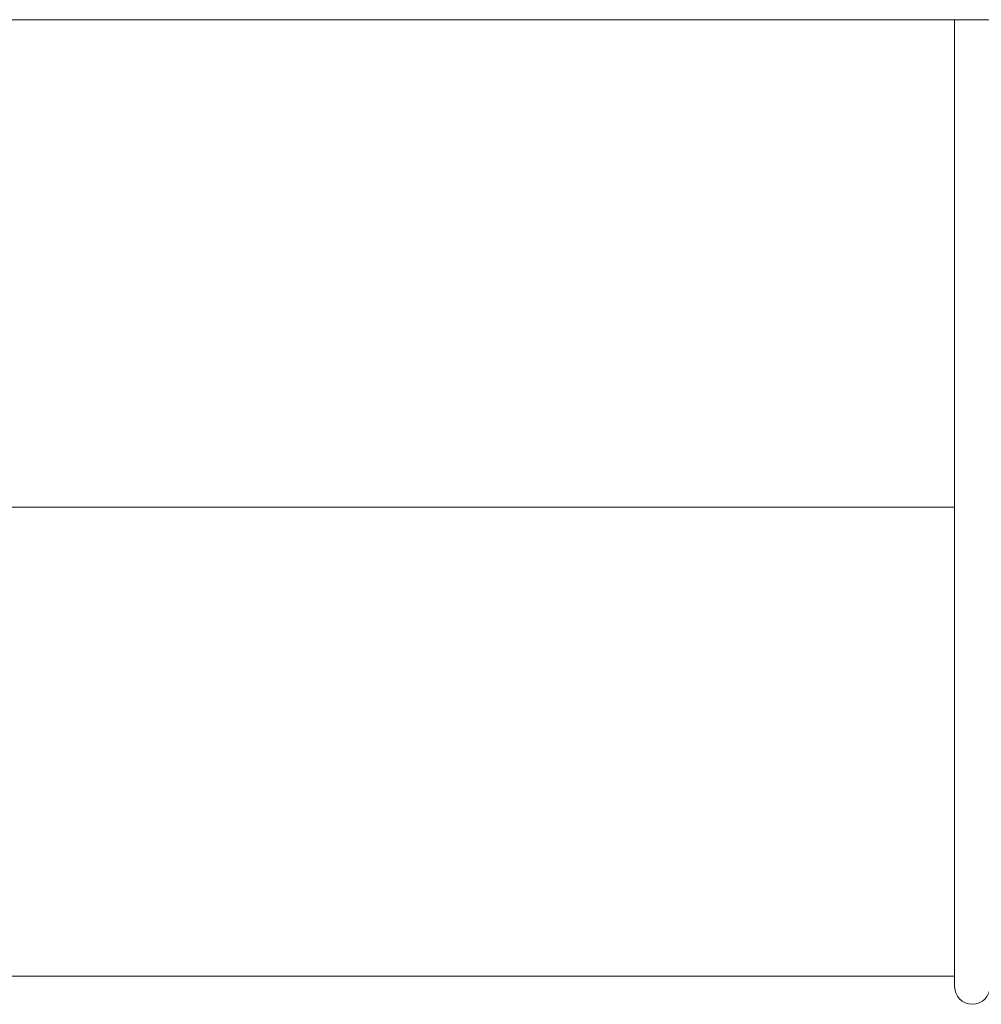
# Model space of a CAD drawing. Header units: millimetres. Extents: x -90830 to 24172, y -102460 to 73669.
# Tile 63 of 198: x -53698 to -53643, y 53274 to 53330. Entities that reach past the tile are written whole.
import ezdxf

# ---------------------------------------------------------------- set-up
doc = ezdxf.new("R2010")
doc.units = ezdxf.units.MM
doc.layers.add('at_Entity', color=253, linetype='Continuous', lineweight=9)

msp = doc.modelspace()

# ---------------------------------------------------------------- linework, layer by layer
at = {"layer": 'at_Entity'}
for p, q in [((-54100.759, 53330.155), (-52627.062, 53330.155)), ((-53644.418, 53327.414), (-53644.418, 53330.153)), ((-53644.418, 53319.228), (-53644.418, 53327.414)), ((-53644.418, 53312.097), (-53644.418, 53319.228)), ((-53644.418, 53306.425), (-53644.418, 53312.097)), ((-53644.418, 53301.981), (-53644.418, 53306.425)), ((-53644.418, 53302.174), (-53830.049, 53302.174)), ((-53644.418, 53298.53), (-53644.418, 53301.981)), ((-53644.418, 53295.54), (-53644.418, 53298.53)), ((-53644.418, 53293.242), (-53644.418, 53295.54)), ((-53644.418, 53291.563), (-53644.418, 53293.242)), ((-53644.418, 53289.923), (-53644.418, 53291.563)), ((-53644.418, 53288.285), (-53644.418, 53289.923)), ((-53644.418, 53285.481), (-53644.418, 53288.285)), ((-53644.418, 53283.053), (-53644.418, 53285.481)), ((-53644.418, 53280.759), (-53644.418, 53283.053)), ((-53644.418, 53278.579), (-53644.418, 53280.759)), ((-53644.418, 53276.268), (-53644.418, 53278.579)), ((-53644.418, 53274.919), (-53644.418, 53276.268)), ((-53644.418, 53275.238), (-53830.049, 53275.238)), ((-53644.418, 53274.696), (-53644.418, 53274.919))]:
    msp.add_line(p, q, dxfattribs=at)
for start_param, end_param in [(4.712389, 6.283185), (0, 1.570796)]:
    msp.add_ellipse((-53643.387, 53274.699), major_axis=(0, -1.077), ratio=0.957153, start_param=start_param, end_param=end_param, dxfattribs=at)

doc.saveas('drawing.dxf')
